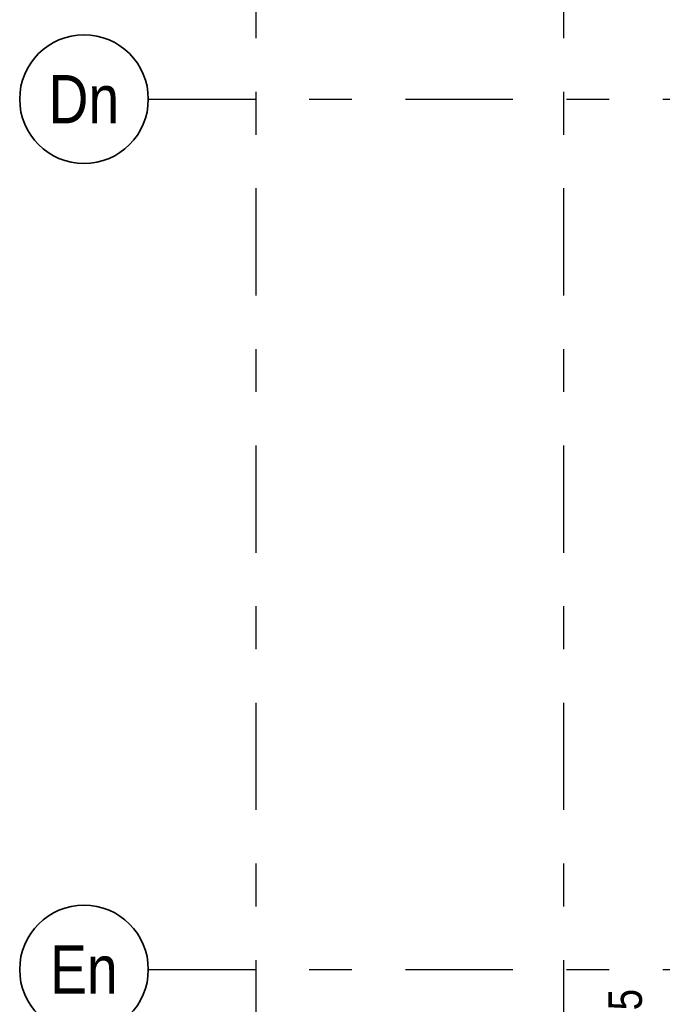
# Model space of a CAD drawing. Header units: millimetres. Extents: x -2.7 to 34.1, y -3.5 to 21.
# Tile 26 of 62: x 1.3 to 2.8, y 14 to 16.3. Entities that reach past the tile are written whole.
import ezdxf
from ezdxf.enums import TextEntityAlignment as Align

# ---------------------------------------------------------------- set-up
doc = ezdxf.new("R2010")
doc.units = ezdxf.units.MM
doc.linetypes.add('DASHDOTX2', pattern=[2, 1, -0.5, 0, -0.5])
doc.layers.add('Achsen', color=7, linetype='Continuous', lineweight=20)
doc.styles.add('Arial Narrow', font='ARIALN.TTF')

msp = doc.modelspace()

# ---------------------------------------------------------------- linework, layer by layer
at = {"layer": 'Achsen', "color": 3, "linetype": 'DASHDOTX2', "lineweight": 25, "ltscale": 0.25}
for p, q in [((1.885894, 19.548436), (1.885894, 6.034417)), ((2.603394, 19.548436), (2.603394, 6.034417)), ((1.634894, 16.15635), (12.794115, 16.15635)), ((1.634894, 14.12635), (12.794115, 14.12635))]:
    msp.add_line(p, q, dxfattribs=at)
at = {"layer": 'Achsen', "color": 2, "linetype": 'Continuous', "lineweight": 35}
for centre in [(1.484894, 16.15635), (1.484894, 14.12635)]:
    msp.add_circle(centre, 0.15, dxfattribs=at)

# ---------------------------------------------------------------- texts
at = {"layer": 'Achsen', "color": 4, "lineweight": 50, "style": 'Arial Narrow'}
for s, p in [('Dn', (1.484502, 16.15635)), ('En', (1.484502, 14.12635))]:
    msp.add_text(s, height=0.1125, dxfattribs=at).set_placement(p, align=Align.MIDDLE_CENTER)

# ---------------------------------------------------------------- next in the draw order: texts
at = {"color": 2, "lineweight": 35, "insert": (2.707421, 13.699963), "char_height": 0.07875, "attachment_point": 1, "rotation": 90, "line_spacing_factor": 0.9, "style": 'Arial Narrow', "bg_fill": 3, "box_fill_scale": 1.2, "bg_fill_color": 256, "bg_fill_true_color": 13158600, "bg_fill_transparency": 0}
msp.add_mtext('92ø10/15', dxfattribs=at)

doc.saveas('drawing.dxf')
